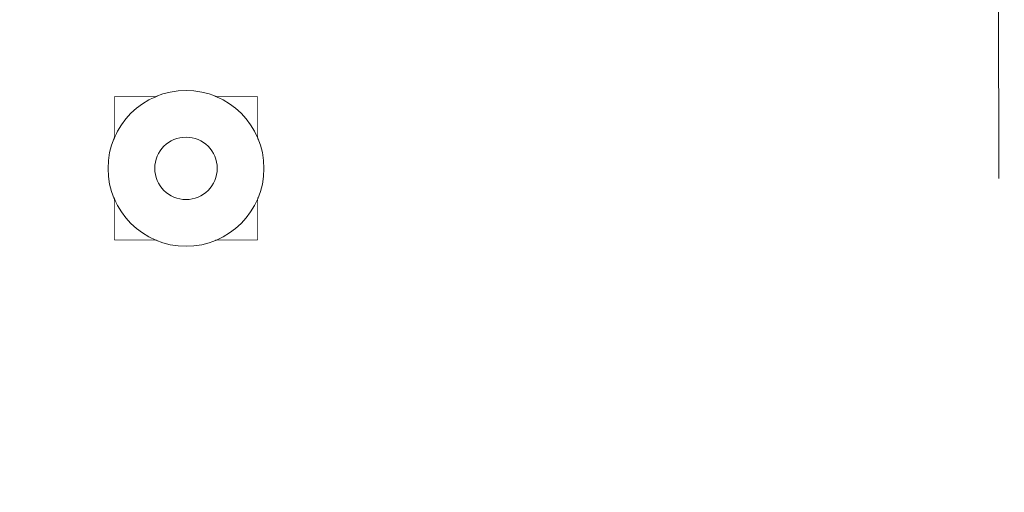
# Model space of a CAD drawing. Header units: millimetres. Extents: x -47038 to 86296, y -75637 to 48966.
# Tile 33 of 174: x -36077 to -32288, y -58241 to -56422. Entities that reach past the tile are written whole.
import ezdxf
from ezdxf import colors
from ezdxf.entities.mleader import LeaderData, LeaderLine
from ezdxf.math import Vec2, Vec3

# ---------------------------------------------------------------- set-up
doc = ezdxf.new("R2010")
doc.units = ezdxf.units.MM
doc.linetypes.add('Przerywana', pattern=[564.444447, 282.222223, -282.222223])
doc.linetypes.add('Wipeout_Contour', pattern=[1000, 0, -1000])
doc.layers.add('280-A Dachy Powłoki', color=7, linetype='Continuous')
doc.layers.add('520-I Went_Klim', color=7, linetype='Continuous')
for name, color, linetype, lineweight, true_color in [('280-A Dachy Powłoki_Nr_pióra__95', 7, 'Continuous', 20, 0x7c7c7c), ('460 - Stropy_Nr_pióra__95', 7, 'Continuous', 20, 0x7c7c7c), ('520-I Went_Klim_Nr_pióra__95', 7, 'Continuous', 20, 0x7c7c7c)]:
    doc.layers.add(name, color=color, linetype=linetype, lineweight=lineweight, true_color=true_color)
doc.layers.add('IS_Wentylacja_Opis', color=7, linetype='Continuous', lineweight=13)
doc.layers.add('XREF', color=8, linetype='Continuous', lineweight=9)
doc.styles.get("Standard").update_dxf_attribs({"font": 'arial.ttf'})

# ---------------------------------------------------------------- blocks, each defined once
blk = doc.blocks.new('A$C67F68D5B')
at = {"layer": '280-A Dachy Powłoki_Nr_pióra__95', "color": 8, "linetype": 'Continuous', "lineweight": 5, "flags": 128}
blk.add_lwpolyline([(576.56, -1793.84), (576.55, -1796.47), (577.01, -1799.05), (577.9, -1801.52), (579.2, -1803.79), (580.88, -1805.81), (582.88, -1807.5), (585.14, -1808.81), (587.6, -1809.71), (590.17, -1810.17), (592.79, -1810.17), (595.36, -1809.72), (597.82, -1808.83), (600.09, -1807.52), (602.09, -1805.83), (603.78, -1803.82), (605.09, -1801.55), (605.98, -1799.09), (606.44, -1796.5), (606.44, -1793.88), (605.99, -1791.29), (605.1, -1788.83), (603.8, -1786.55), (602.12, -1784.54), (600.12, -1782.85), (597.86, -1781.53), (595.4, -1780.63), (592.83, -1780.17), (590.21, -1780.17), (587.64, -1780.62), (585.18, -1781.52), (582.91, -1782.83), (580.91, -1784.51), (579.22, -1786.52), (577.91, -1788.79), (577.02, -1791.26)], close=True, dxfattribs=at)
at = {"layer": '460 - Stropy_Nr_pióra__95', "color": 8, "linetype": 'Przerywana', "lineweight": 5}
blk.add_line((908.7, -3492.42), (905.01, -552.7), dxfattribs=at)
at = {"color": 8, "linetype": 'Wipeout_Contour', "lineweight": 5, "ltscale": 64147.059472}
blk.add_wipeout([(576.56, -1793.84), (576.55, -1796.47), (577.01, -1799.05), (577.9, -1801.52), (579.2, -1803.79), (580.88, -1805.81), (582.88, -1807.5), (585.14, -1808.81), (587.6, -1809.71), (590.17, -1810.17), (592.79, -1810.17), (595.36, -1809.72), (597.82, -1808.83), (600.09, -1807.52), (602.09, -1805.83), (603.78, -1803.82), (605.09, -1801.55), (605.98, -1799.09), (606.44, -1796.5), (606.44, -1793.88), (605.99, -1791.29), (605.1, -1788.83), (603.8, -1786.55), (602.12, -1784.54), (600.12, -1782.85), (597.86, -1781.53), (595.4, -1780.63), (592.83, -1780.17), (590.21, -1780.17), (587.64, -1780.62), (585.18, -1781.52), (582.91, -1782.83), (580.91, -1784.51), (579.22, -1786.52), (577.91, -1788.79), (577.02, -1791.26)], dxfattribs=at).dxf.layer = '280-A Dachy Powłoki'
at = {"layer": '520-I Went_Klim_Nr_pióra__95', "color": 8, "linetype": 'Continuous', "lineweight": 5, "flags": 128}
blk.add_lwpolyline([(566.27, -1767.68), (566.27, -1822.68), (621.27, -1822.68), (621.27, -1767.68)], close=True, dxfattribs=at)
at = {"color": 8, "linetype": 'Wipeout_Contour', "lineweight": 5, "ltscale": 7129.692606}
blk.add_wipeout([(566.27, -1767.68), (566.27, -1822.68), (621.27, -1822.68), (621.27, -1767.68)], dxfattribs=at).dxf.layer = '520-I Went_Klim'
at = {"color": 8, "linetype": 'Wipeout_Contour', "lineweight": 5, "ltscale": 49905.855578}
blk.add_wipeout([(623.77, -1795.18), (623.77, -1795.18), (622.74, -1787.41), (619.75, -1780.18), (614.98, -1773.96), (608.77, -1769.19), (601.53, -1766.2), (593.77, -1765.18), (586, -1766.2), (578.77, -1769.19), (572.55, -1773.96), (567.78, -1780.18), (564.79, -1787.41), (563.77, -1795.18), (563.77, -1795.18), (563.77, -1795.18), (564.79, -1802.94), (567.78, -1810.18), (572.55, -1816.39), (578.77, -1821.16), (586, -1824.15), (593.77, -1825.18), (601.53, -1824.15), (608.77, -1821.16), (614.98, -1816.39), (619.75, -1810.18), (622.74, -1802.94)], dxfattribs=at).dxf.layer = '520-I Went_Klim'
at = {"layer": '520-I Went_Klim_Nr_pióra__95', "color": 8, "linetype": 'Continuous', "lineweight": 5, "flags": 128}
blk.add_lwpolyline([(623.77, -1795.18, 1), (563.77, -1795.18, 1)], format="xyb", close=True, dxfattribs=at)
at = {"layer": '520-I Went_Klim_Nr_pióra__95', "color": 8, "linetype": 'Continuous', "lineweight": 5}
blk.add_circle((593.77, -1795.18), 12, dxfattribs=at)

msp = doc.modelspace()

# ---------------------------------------------------------------- block references
at = {"layer": 'XREF', "xscale": 10, "yscale": 10, "zscale": 10}
msp.add_blockref('A$C67F68D5B', (-41374.8, -39042.2), dxfattribs=at)

# ---------------------------------------------------------------- next in the draw order: leaders
at = {"layer": 'IS_Wentylacja_Opis'}
ml = msp.add_multileader_mtext('Standard', dxfattribs=at)
ml.set_content('{\\fArial Narrow|b0|i0|c161;{\\A1;Wentylator dachowy awaryjny {\\L\\fArial Narrow|b1|i0;LWA.H2-1.1\\P}w wykonaniu przeciwwybuchowym ATEX II 2G Ex h IIB+H2 T4 Gb\\Pz pionowym wylotem powietrza\\PV{\\H0.7x;\\S^ w;}=14000 m³/h, Δp=150 Pa \\Pmax. 4,6 kW, 3~/400 V/50 Hz\\PCiężar całkowity nie większy niż: 180 kg\\Pnp. DVV-EX 630D4-XM IE3+H2 prod. Systemair\\P\\pxt38;}Wentylator posadowiony na cokole wyprowadzonym ponad dach przylegaj\\fArial Narrow|b0|i0|c238;ącego budynku\\fArial Narrow|b0|i0|c161;, montować na podstawie dachowej i wyposażyć we {\\A1;wszelkie niezbędne elementy zapewniające poprawny montaż i  działanie.\\P\\pt;}Załączanie wentylatorów LWA.H2-1.1-2 z systemu detekcji H2 z jednoczesnym otwarciem bram wjazdowych.}\\A1; ', color=256)
ml.set_leader_properties()
ml.build(insert=Vec2(0, 0))
ml.multileader.update_dxf_attribs({"dogleg_length": 150, "arrow_head_size": 150})
ctx = ml.context
ctx.base_point, ctx.char_height, ctx.arrow_head_size, ctx.plane_origin = Vec3(-47040.5, -53897.4, 6686), 200, 150, Vec3(-67807119.1, -56981580.8, 6686)
notes = []
notes.append((ctx, [(0, (1, 1, 0), (-39162.8, -53897.4, 6686), (-1, 0), 150, [(0, [(-32782.7, -52837.8, 6686)], 0, [])])]))
ctx.mtext.insert, ctx.mtext.width = Vec3(-47038.5, -53768, 6686), 7992.94
for ctx, leaders in notes:
    for number, flags, end, landing, length, lines in leaders:
        leader = LeaderData()
        leader.index, (leader.has_last_leader_line, leader.has_dogleg_vector, leader.attachment_direction) = number, flags
        leader.last_leader_point, leader.dogleg_vector, leader.dogleg_length = Vec3(end), Vec3(landing), length
        for number, points, colour, breaks in lines:
            line = LeaderLine()
            line.index, line.vertices, line.color, line.breaks = number, Vec3.list(points), colors.encode_raw_color(colour), breaks
            leader.lines.append(line)
        ctx.leaders.append(leader)

doc.saveas('drawing.dxf')
